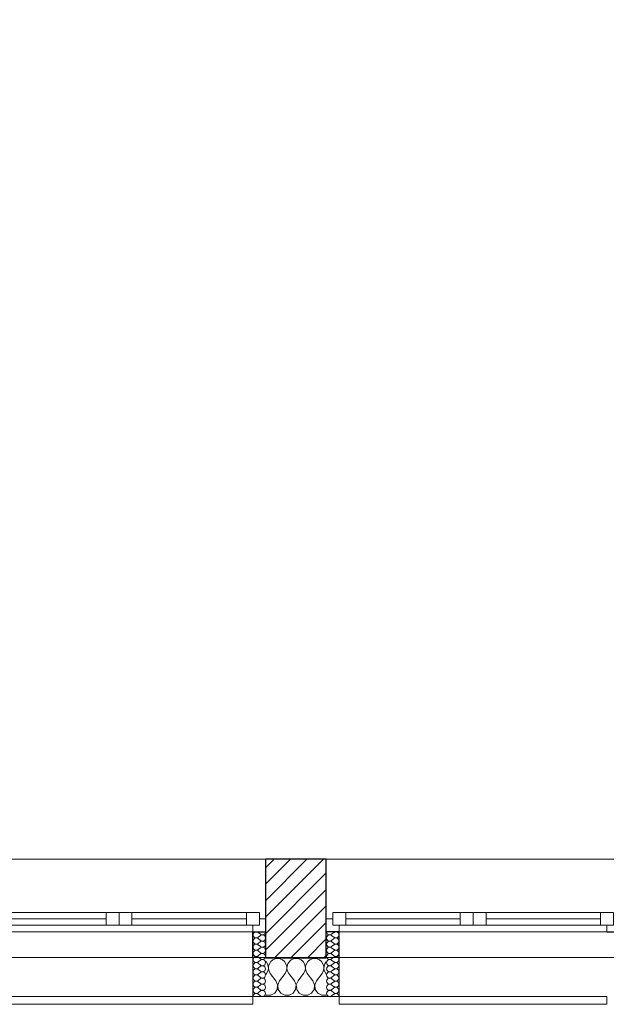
# Model space of a CAD drawing. Header units: millimetres. Extents: x -21056 to 421, y 9759 to 15589.
# Tile 46 of 120: x -4233 to -4006, y 9867 to 10248. Entities that reach past the tile are written whole.
import ezdxf

# ---------------------------------------------------------------- set-up
doc = ezdxf.new("R2010")
doc.units = ezdxf.units.MM
doc.header["$LTSCALE"] = 25
doc.header["$MEASUREMENT"] = 0
doc.linetypes.add('Kropki i Kreski', pattern=[670.277762, 352.777767, -176.388884, 0, -141.111112])
doc.linetypes.add('Przerywana', pattern=[240, 120, -120])
for name, color, linetype in [('Konstrukcja - Siatki mod', 7, 'Continuous'), ('KR_INW', 7, 'Continuous'), ('NAPIS_SODON', 7, 'Continuous'), ('Okna ArchiCADa', 7, 'Continuous')]:
    doc.layers.add(name, color=color, linetype=linetype)
for name, color, linetype, lineweight in [('Konstrukcja - Siatki mod_Nr_pióra__48', 1, 'Continuous', 15), ('KR_INW_Nr_pióra__101', 252, 'Continuous', 5), ('KR_INW_Nr_pióra__102', 3, 'Continuous', 5), ('KR_INW_Nr_pióra__27', 7, 'Continuous', 25), ('KR_INW_Nr_pióra__47', 7, 'Continuous', 15), ('NAPIS_SODON_Nr_pióra__1', 7, 'Continuous', 13), ('Okna ArchiCADa_Nr_pióra__1', 7, 'Continuous', 13), ('Okna ArchiCADa_Nr_pióra__27', 7, 'Continuous', 25)]:
    doc.layers.add(name, color=color, linetype=linetype, lineweight=lineweight)

# ---------------------------------------------------------------- blocks, each defined once
blk = doc.blocks.new('Strop_1', base_point=(179225, 121523.3))
at = {"layer": 'NAPIS_SODON_Nr_pióra__1', "linetype": 'Continuous', "flags": 128}
blk.add_lwpolyline([(179225, 121523.3), (179225.9, 107003.8), (250898.3, 107008.3), (250897.4, 121527.8)], close=True, dxfattribs=at)
blk = doc.blocks.new('*X225')
at = {"layer": 'KR_INW_Nr_pióra__102', "linetype": 'Continuous'}
for p, q in [((206312.1, 106989.9), (206311.2, 106990.7)), ((206317.7, 106981.8), (206312.1, 106989.9)), ((206320.8, 106972.5), (206317.7, 106981.8)), ((206321.3, 106962.6), (206320.8, 106972.5)), ((206322.1, 106972.5), (206321.6, 106962.6)), ((206325.2, 106981.8), (206322.1, 106972.5)), ((206330.8, 106989.9), (206325.2, 106981.8)), ((206338.4, 106996.2), (206330.8, 106989.9)), ((206347.4, 107000.2), (206338.4, 106996.2)), ((206357.1, 107001.6), (206347.4, 107000.2)), ((206366.9, 107000.2), (206357.1, 107001.6)), ((206375.9, 106996.2), (206366.9, 107000.2)), ((206383.5, 106989.9), (206375.9, 106996.2)), ((206389.1, 106981.8), (206383.5, 106989.9)), ((206392.2, 106972.5), (206389.1, 106981.8)), ((206392.7, 106962.6), (206392.2, 106972.5)), ((206393.5, 106972.5), (206393, 106962.6)), ((206396.6, 106981.8), (206393.5, 106972.5)), ((206402.2, 106989.9), (206396.6, 106981.8)), ((206409.8, 106996.2), (206402.2, 106989.9)), ((206418.8, 107000.2), (206409.8, 106996.2)), ((206428.6, 107001.6), (206418.8, 107000.2)), ((206438.3, 107000.2), (206428.6, 107001.6)), ((206447.3, 106996.2), (206438.3, 107000.2)), ((206454.9, 106989.9), (206447.3, 106996.2)), ((206460.5, 106981.8), (206454.9, 106989.9)), ((206463.7, 106972.5), (206460.5, 106981.8)), ((206464.1, 106962.6), (206463.7, 106972.5)), ((206464.9, 106972.5), (206464.4, 106962.6)), ((206468.1, 106981.8), (206464.9, 106972.5)), ((206473.6, 106989.9), (206468.1, 106981.8)), ((206481.2, 106996.2), (206473.6, 106989.9)), ((206490.2, 107000.2), (206481.2, 106996.2)), ((206500, 107001.6), (206490.2, 107000.2)), ((206509.8, 107000.2), (206500, 107001.6)), ((206518.8, 106996.2), (206509.8, 107000.2)), ((206526.4, 106989.9), (206518.8, 106996.2)), ((206531.9, 106981.8), (206526.4, 106989.9)), ((206535.1, 106972.5), (206531.9, 106981.8)), ((206535.6, 106962.6), (206535.1, 106972.5)), ((206536.3, 106972.5), (206535.9, 106962.6)), ((206539.5, 106981.8), (206536.3, 106972.5)), ((206544.8, 106989.5), (206539.5, 106981.8)), ((206311.2, 106940.3), (206314.3, 106944.4)), ((206314.3, 106944.4), (206319.1, 106953.1)), ((206319.1, 106953.1), (206321.3, 106962.6)), ((206321.6, 106962.6), (206323.8, 106953.1)), ((206323.8, 106953.1), (206328.6, 106944.4)), ((206350, 106915.9), (206328.6, 106944.4)), ((206364.3, 106915.9), (206385.7, 106944.4)), ((206385.7, 106944.4), (206390.5, 106953.1)), ((206390.5, 106953.1), (206392.7, 106962.6)), ((206393, 106962.6), (206395.2, 106953.1)), ((206395.2, 106953.1), (206400, 106944.4)), ((206421.4, 106915.9), (206400, 106944.4)), ((206435.7, 106915.9), (206457.1, 106944.4)), ((206457.1, 106944.4), (206461.9, 106953.1)), ((206461.9, 106953.1), (206464.1, 106962.6)), ((206464.4, 106962.6), (206466.7, 106953.1)), ((206466.7, 106953.1), (206471.4, 106944.4)), ((206492.9, 106915.9), (206471.4, 106944.4)), ((206507.1, 106915.9), (206528.6, 106944.4)), ((206528.6, 106944.4), (206533.3, 106953.1)), ((206533.3, 106953.1), (206535.6, 106962.6)), ((206535.9, 106962.6), (206538.1, 106953.1)), ((206538.1, 106953.1), (206542.9, 106944.4)), ((206544.8, 106941.9), (206542.9, 106944.4)), ((206356.7, 106899.8), (206350, 106915.9)), ((206355.1, 106882.5), (206356.7, 106899.8)), ((206364.3, 106915.9), (206357.6, 106899.8)), ((206357.6, 106899.8), (206359.2, 106882.5)), ((206428.2, 106899.8), (206421.4, 106915.9)), ((206426.5, 106882.5), (206428.2, 106899.8)), ((206435.7, 106915.9), (206429, 106899.8)), ((206429, 106899.8), (206430.6, 106882.5)), ((206499.6, 106899.8), (206492.9, 106915.9)), ((206497.9, 106882.5), (206499.6, 106899.8)), ((206507.1, 106915.9), (206500.4, 106899.8)), ((206500.4, 106899.8), (206502.1, 106882.5)), ((206311.2, 106860.6), (206312.7, 106859.8)), ((206312.7, 106859.8), (206330.1, 106859.8)), ((206330.1, 106859.8), (206345.5, 106868)), ((206345.5, 106868), (206355.1, 106882.5)), ((206359.2, 106882.5), (206368.8, 106868)), ((206368.8, 106868), (206384.2, 106859.8)), ((206384.2, 106859.8), (206401.6, 106859.8)), ((206401.6, 106859.8), (206416.9, 106868)), ((206416.9, 106868), (206426.5, 106882.5)), ((206430.6, 106882.5), (206440.3, 106868)), ((206440.3, 106868), (206455.6, 106859.8)), ((206455.6, 106859.8), (206473, 106859.8)), ((206473, 106859.8), (206488.3, 106868)), ((206488.3, 106868), (206497.9, 106882.5)), ((206502.1, 106882.5), (206511.7, 106868)), ((206511.7, 106868), (206527, 106859.8)), ((206527, 106859.8), (206544.4, 106859.8)), ((206544.4, 106859.8), (206544.8, 106860))]:
    blk.add_line(p, q, dxfattribs=at)
blk = doc.blocks.new('*X260')
at = {"layer": 'KR_INW_Nr_pióra__102', "linetype": 'Continuous'}
for p, q in [((206291, 107095.6), (206281.5, 107102.8)), ((206291, 107090.9), (206281.5, 107083.7)), ((206291, 107071.8), (206281.5, 107079)), ((206291, 107067), (206281.5, 107059.9)), ((206291, 107048), (206281.5, 107055.1)), ((206291, 107043.2), (206281.5, 107036.1)), ((206291, 107024.2), (206281.5, 107031.3)), ((206291, 107019.4), (206281.5, 107012.3)), ((206291, 107000.4), (206281.5, 107007.5)), ((206291, 106995.6), (206281.5, 106988.5)), ((206291, 106976.6), (206281.5, 106983.7)), ((206291, 106971.8), (206281.5, 106964.7)), ((206291, 106952.8), (206281.5, 106959.9)), ((206291, 106948), (206281.5, 106940.9)), ((206291, 106929), (206281.5, 106936.1)), ((206291, 106924.2), (206281.5, 106917)), ((206291, 106905.1), (206281.5, 106912.3)), ((206291, 106900.4), (206281.5, 106893.2)), ((206291, 106881.3), (206281.5, 106888.5)), ((206291, 106876.6), (206281.5, 106869.4)), ((206291, 106857.5), (206281.5, 106864.7))]:
    blk.add_line(p, q, dxfattribs=at)
for centre, start, end in [((206274.3, 107093.2), 53.1301, 180), ((206274.3, 107093.2), 180, 306.8699), ((206274.3, 107069.4), 53.1301, 180), ((206298.1, 107105.1), 233.1301, 0), ((206298.1, 107081.3), 233.1301, 126.8699), ((206274.3, 107069.4), 180, 306.8699), ((206274.3, 107045.6), 53.1301, 180), ((206274.3, 107045.6), 180, 306.8699), ((206298.1, 107057.5), 233.1301, 126.8699), ((206298.1, 107033.7), 233.1301, 126.8699), ((206274.3, 107021.8), 53.1301, 180), ((206274.3, 107021.8), 180, 306.8699), ((206274.3, 106998), 53.1301, 180), ((206298.1, 107009.9), 233.1301, 126.8699), ((206274.3, 106998), 180, 306.8699), ((206274.3, 106974.2), 53.1301, 180), ((206274.3, 106974.2), 180, 306.8699), ((206298.1, 106986.1), 233.1301, 126.8699), ((206298.1, 106962.3), 233.1301, 126.8699), ((206274.3, 106950.4), 53.1301, 180), ((206274.3, 106950.4), 180, 306.8699), ((206274.3, 106926.6), 53.1301, 180), ((206298.1, 106938.5), 233.1301, 126.8699), ((206274.3, 106926.6), 180, 306.8699), ((206274.3, 106902.8), 53.1301, 180), ((206274.3, 106902.8), 180, 306.8699), ((206274.3, 106879), 53.1301, 180), ((206298.1, 106914.7), 233.1301, 126.8699), ((206298.1, 106890.9), 233.1301, 126.8699), ((206274.3, 106879), 180, 306.8699), ((206274.3, 106855.1), 53.1301, 180), ((206298.1, 106867), 233.1301, 126.8699)]:
    blk.add_arc(centre, 11.9, start, end, dxfattribs=at)
blk = doc.blocks.new('*X261')
at = {"layer": 'KR_INW_Nr_pióra__102', "linetype": 'Continuous'}
for p, q in [((206565, 107095.6), (206574.5, 107102.8)), ((206565, 107090.9), (206574.5, 107083.7)), ((206565, 107071.8), (206574.5, 107079)), ((206565, 107067), (206574.5, 107059.9)), ((206565, 107048), (206574.5, 107055.1)), ((206565, 107043.2), (206574.5, 107036.1)), ((206565, 107024.2), (206574.5, 107031.3)), ((206565, 107019.4), (206574.5, 107012.3)), ((206565, 107000.4), (206574.5, 107007.5)), ((206565, 106995.6), (206574.5, 106988.5)), ((206565, 106976.6), (206574.5, 106983.7)), ((206565, 106971.8), (206574.5, 106964.7)), ((206565, 106952.8), (206574.5, 106959.9)), ((206565, 106948), (206574.5, 106940.9)), ((206565, 106929), (206574.5, 106936.1)), ((206565, 106924.2), (206574.5, 106917)), ((206565, 106905.1), (206574.5, 106912.3)), ((206565, 106900.4), (206574.5, 106893.2)), ((206565, 106881.3), (206574.5, 106888.5)), ((206565, 106876.6), (206574.5, 106869.4)), ((206565, 106857.5), (206574.5, 106864.7))]:
    blk.add_line(p, q, dxfattribs=at)
for centre, start, end in [((206557.9, 107105.1), 180, 306.8699), ((206557.9, 107081.3), 53.1301, 306.8699), ((206581.7, 107093.2), 0, 126.8699), ((206581.7, 107093.2), 233.1301, 0), ((206581.7, 107069.4), 0, 126.8699), ((206557.9, 107057.5), 53.1301, 306.8699), ((206557.9, 107033.7), 53.1301, 306.8699), ((206581.7, 107069.4), 233.1301, 0), ((206581.7, 107045.6), 0, 126.8699), ((206581.7, 107045.6), 233.1301, 0), ((206557.9, 107009.9), 53.1301, 306.8699), ((206581.7, 107021.8), 0, 126.8699), ((206581.7, 107021.8), 233.1301, 0), ((206581.7, 106998), 0, 126.8699), ((206557.9, 106986.1), 53.1301, 306.8699), ((206557.9, 106962.3), 53.1301, 306.8699), ((206581.7, 106998), 233.1301, 0), ((206581.7, 106974.2), 0, 126.8699), ((206581.7, 106974.2), 233.1301, 0), ((206557.9, 106938.5), 53.1301, 306.8699), ((206581.7, 106950.4), 0, 126.8699), ((206581.7, 106950.4), 233.1301, 0), ((206581.7, 106926.6), 0, 126.8699), ((206557.9, 106914.7), 53.1301, 306.8699), ((206557.9, 106890.9), 53.1301, 306.8699), ((206581.7, 106926.6), 233.1301, 0), ((206581.7, 106902.8), 0, 126.8699), ((206581.7, 106902.8), 233.1301, 0), ((206581.7, 106879), 0, 126.8699), ((206557.9, 106867), 53.1301, 306.8699), ((206581.7, 106879), 233.1301, 0), ((206581.7, 106855.1), 0, 126.8699)]:
    blk.add_arc(centre, 11.9, start, end, dxfattribs=at)
blk = doc.blocks.new('Okno dwuskrzydłowe 19_5')
at = {"layer": 'Okna ArchiCADa_Nr_pióra__1', "linetype": 'Continuous'}
for p, q in [((-566.8, 230), (566.8, 230)), ((-566.8, 0), (-541.8, 0)), ((-541.8, 25), (-491.8, 25)), ((-541.8, -25), (-541.8, 25)), ((-541.8, 0), (-541.8, -25)), ((-491.8, 25), (-50, 25)), ((-491.8, 25), (-491.8, -25)), ((-491.8, 25), (-50, 25)), ((-491.8, 0), (-50, 0)), ((-50, -25), (-50, 25)), ((-50, 25), (0, 25)), ((0, 25), (0, -25)), ((0, 25), (50, 25)), ((0, -25), (0, 25)), ((50, 25), (491.8, 25)), ((50, 25), (50, -25)), ((50, 25), (491.8, 25)), ((50, 0), (491.8, 0)), ((491.8, -25), (491.8, 25)), ((491.8, 25), (541.8, 25)), ((541.8, 25), (541.8, -25)), ((541.8, -25), (541.8, 0)), ((541.8, 0), (566.8, 0)), ((-541.8, -25), (-516.8, -25)), ((-491.8, -25), (-541.8, -25)), ((-516.8, -25), (-516.8, -50)), ((-50, -25), (-491.8, -25)), ((0, -25), (-50, -25)), ((50, -25), (0, -25)), ((491.8, -25), (50, -25)), ((541.8, -25), (491.8, -25)), ((516.8, -50), (516.8, -25)), ((516.8, -25), (541.8, -25)), ((-516.8, -50), (-566.8, -50)), ((0, -50), (-516.8, -50)), ((516.8, -50), (0, -50)), ((566.8, -50), (516.8, -50)), ((-516.8, -300), (-516.8, -330)), ((516.8, -330), (516.8, -300)), ((-516.8, -330), (516.8, -330))]:
    blk.add_line(p, q, dxfattribs=at)
at = {"layer": 'Okna ArchiCADa_Nr_pióra__1', "linetype": 'Przerywana'}
blk.add_line((-516.8, -300), (516.8, -300), dxfattribs=at)
at = {"layer": 'Okna ArchiCADa_Nr_pióra__27', "linetype": 'Continuous'}
for p, q in [((-566.8, -50), (-566.8, 0)), ((566.8, -50), (566.8, 0)), ((-516.8, -50), (-566.8, -50)), ((516.8, -50), (566.8, -50))]:
    blk.add_line(p, q, dxfattribs=at)
blk = doc.blocks.new('Ściana_3', base_point=(179075.1, 106855.1))
at = {"layer": 'KR_INW_Nr_pióra__101', "linetype": 'Continuous'}
h = blk.add_hatch(dxfattribs=at)
h.set_pattern_fill('Cegła_licówka', color=256, style=0, pattern_type=2)
h.set_pattern_definition([(45, (0, 0), (-31.819804, 31.819804), [])])
h.paths.add_polyline_path([(206311.2, 107155.1), (206311.2, 107105.1), (206311.2, 107005.1), (206544.8, 107005.1), (206544.8, 107105.1), (206544.8, 107155.1), (206544.8, 107385.1), (206311.2, 107385.1)])
at = {"layer": 'KR_INW_Nr_pióra__27', "linetype": 'Continuous'}
for p, q in [((206311.2, 107155.1), (206311.2, 107385.1)), ((206544.8, 107155.1), (206544.8, 107385.1)), ((206311.2, 107105.1), (206311.2, 107155.1)), ((206544.8, 107105.1), (206544.8, 107155.1)), ((206261.2, 107005.1), (206261.2, 107105.1)), ((206261.2, 107105.1), (206311.2, 107105.1)), ((206311.2, 107005.1), (206311.2, 107105.1)), ((206544.8, 107005.1), (206544.8, 107105.1)), ((206594.8, 107105.1), (206544.8, 107105.1)), ((206594.8, 107005.1), (206594.8, 107105.1)), ((206311.2, 107005.1), (206544.8, 107005.1))]:
    blk.add_line(p, q, dxfattribs=at)
at = {"layer": 'KR_INW_Nr_pióra__27', "linetype": 'Continuous', "flags": 128}
blk.add_lwpolyline([(206544.8, 107385.1), (206311.2, 107385.1)], dxfattribs=at)
at = {"layer": 'KR_INW_Nr_pióra__47', "linetype": 'Continuous'}
for p, q in [((206311.2, 107105.1), (206261.2, 107105.1)), ((206261.2, 107105.1), (206261.2, 106855.1)), ((206544.8, 107105.1), (206594.8, 107105.1)), ((206594.8, 107105.1), (206594.8, 106855.1)), ((206261.2, 106855.1), (206261.2, 107005.1)), ((206594.8, 106855.1), (206594.8, 107005.1)), ((206311.2, 106855.1), (206261.2, 106855.1)), ((206544.8, 106855.1), (206594.8, 106855.1))]:
    blk.add_line(p, q, dxfattribs=at)
at = {"layer": 'KR_INW_Nr_pióra__47', "linetype": 'Continuous', "flags": 128}
blk.add_lwpolyline([(206311.2, 106855.1), (206544.8, 106855.1)], dxfattribs=at)
at = {"layer": 'KR_INW'}
for name in ['*X260', '*X261', '*X225']:
    blk.add_blockref(name, (0, 0), dxfattribs=at)
at = {"layer": 'Okna ArchiCADa', "color": 21, "linetype": 'Continuous', "lineweight": 13, "true_color": 0xff9955, "zscale": 1000}
for p in [(205744.5, 107155.1), (207111.5, 107155.1)]:
    blk.add_blockref('Okno dwuskrzydłowe 19_5', p, dxfattribs=at)
blk = doc.blocks.new('Standardowy znacznik siatki_8')
at = {"layer": 'Konstrukcja - Siatki mod_Nr_pióra__48', "linetype": 'Kropki i Kreski'}
blk.add_line((1000, 0), (72912, 0), dxfattribs=at)

msp = doc.modelspace()

# ---------------------------------------------------------------- block references
at = {"layer": 'Konstrukcja - Siatki mod', "color": 8, "linetype": 'Continuous', "lineweight": 13, "xscale": 0.1, "yscale": 0.1, "zscale": 100}
msp.add_blockref('Standardowy znacznik siatki_8', (-6969.92, 9904.44), dxfattribs=at)
at = {"layer": 'KR_INW', "xscale": 0.1, "yscale": 0.1, "zscale": 0.1}
msp.add_blockref('Ściana_3', (-6861.34, 9870.44), dxfattribs=at)
at = {"layer": 'NAPIS_SODON', "linetype": 'Continuous', "xscale": 0.1, "yscale": 0.1, "zscale": 0.1}
msp.add_blockref('Strop_1', (-6846.35, 11337.26), dxfattribs=at)

doc.saveas('drawing.dxf')
